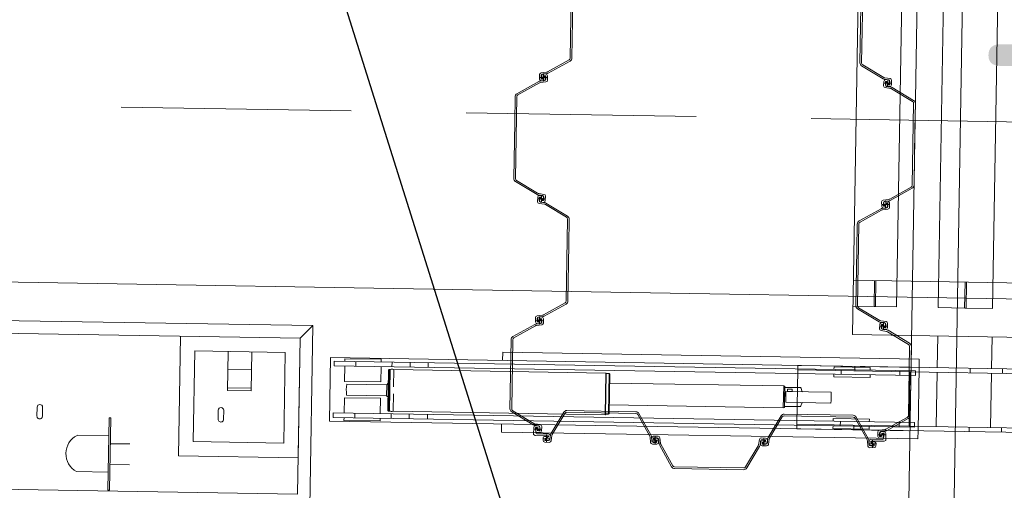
# Model space of a CAD drawing. Header units: metres. Extents: x 239845 to 242720, y 580286 to 584200.
# Tile 50 of 113: x 240088.25 to 240093.69, y 583728.94 to 583731.54. Entities that reach past the tile are written whole.
import ezdxf

# ---------------------------------------------------------------- set-up
doc = ezdxf.new("R2010")
doc.units = ezdxf.units.M
doc.linetypes.add('DASHED', pattern=[19.05, 12.7, -6.35])
for name, color, linetype, lineweight in [('GEO_kant verharding', 8, 'Continuous', 0), ('Ondergrond Meerstad Kunstwerken', 1, 'Continuous', 0), ('T-WE-GR-MAAIVELD-G', 3, 'DASHED', 0), ('X-XX-AL-T35-ORIENTATIE', 50, 'Continuous', 35)]:
    doc.layers.add(name, color=color, linetype=linetype, lineweight=lineweight)
doc.layers.add('Meerstad  taludlijn-bodem', color=8, linetype='Continuous')
doc.styles.add('NLCS-ISO', font='NLCS-ISO.ttf')

msp = doc.modelspace()

# ---------------------------------------------------------------- linework, layer by layer
at = {"layer": 'Ondergrond Meerstad Kunstwerken'}
for p, q in [((240091.1346, 583730.5285), (240091.1353, 583730.5685)), ((240091.1346, 583730.5285), (240091.1353, 583730.5685)), ((240091.1549, 583730.5482), (240091.1149, 583730.5489)), ((240091.1149, 583730.5489), (240091.1549, 583730.5482)), ((240093.0147, 583730.5173), (240093.0547, 583730.5166)), ((240093.0547, 583730.5166), (240093.0147, 583730.5173)), ((240093.0344, 583730.4969), (240093.035, 583730.5369)), ((240093.0344, 583730.4969), (240093.035, 583730.5369)), ((240100.0067, 583729.9808), (240092.8577, 583730.0998)), ((240092.974, 583730.0979), (240092.9716, 583729.9544)), ((240092.9815, 583730.0978), (240092.9791, 583729.9543)), ((240093.4734, 583730.0896), (240093.471, 583729.9461)), ((240093.4819, 583730.0894), (240093.4795, 583729.9459)), ((240093.0953, 583729.9523), (240092.8553, 583729.9563)), ((240092.9716, 583729.9544), (240092.9791, 583729.9543)), ((240093.4715, 583729.9461), (240093.3253, 583729.9485)), ((240093.4715, 583729.9461), (240093.479, 583729.946)), ((240093.479, 583729.946), (240093.6252, 583729.9435)), ((240087.8734, 583729.8827), (240089.8732, 583729.8495)), ((240089.802, 583729.7806), (240089.8732, 583729.8495)), ((240089.8732, 583729.8495), (240089.8565, 583728.8496)), ((240091.1038, 583729.879), (240091.1438, 583729.8783)), ((240091.1235, 583729.8586), (240091.1241, 583729.8986)), ((240093.0435, 583729.8467), (240093.0036, 583729.8473)), ((240093.0232, 583729.827), (240093.0239, 583729.867)), ((240087.9423, 583729.8116), (240089.802, 583729.7806)), ((240100.0017, 583729.6809), (240092.8527, 583729.7999)), ((240093.3227, 583729.792), (240093.3198, 583729.6175)), ((240089.1421, 583729.7916), (240089.1311, 583729.1317)), ((240089.802, 583729.7806), (240089.7877, 583728.9207)), ((240089.791, 583729.1207), (240089.802, 583729.7806)), ((240093.6226, 583729.787), (240093.6197, 583729.6126)), ((240089.2207, 583729.7103), (240089.2124, 583729.2104)), ((240089.7207, 583729.702), (240089.2207, 583729.7103)), ((240089.4057, 583729.7072), (240089.4021, 583729.4922)), ((240089.5357, 583729.705), (240089.5321, 583729.4901)), ((240089.7124, 583729.202), (240089.7207, 583729.702)), ((240090.9209, 583729.7025), (240090.9201, 583729.6575)), ((240090.9209, 583729.7025), (240093.2205, 583729.6642)), ((240089.9644, 583729.3234), (240089.9702, 583729.6733)), ((240093.2198, 583729.6192), (240089.9702, 583729.6733)), ((240089.9895, 583729.628), (240089.9899, 583729.653)), ((240093.1995, 583729.5995), (240089.9899, 583729.653)), ((240090.0501, 583729.667), (240090.0499, 583729.652)), ((240090.0501, 583729.667), (240090.2501, 583729.6636)), ((240090.1095, 583729.626), (240090.1099, 583729.651)), ((240090.2501, 583729.6636), (240090.2499, 583729.6486)), ((240090.3094, 583729.6227), (240090.3099, 583729.6476)), ((240090.4094, 583729.621), (240090.4098, 583729.646)), ((240090.5094, 583729.6193), (240090.5098, 583729.6443)), ((240092.55, 583729.6304), (240092.5496, 583729.6054)), ((240093.1697, 583729.62), (240092.55, 583729.6304)), ((240093.2205, 583729.6642), (240093.2198, 583729.6192)), ((240089.4041, 583729.6072), (240089.534, 583729.6051)), ((240093.199, 583729.5746), (240089.9895, 583729.628)), ((240090.0495, 583729.627), (240090.0481, 583729.542)), ((240090.2494, 583729.6236), (240090.248, 583729.5387)), ((240090.2901, 583729.6047), (240090.2864, 583729.3813)), ((240090.2869, 583729.408), (240090.2897, 583729.578)), ((240090.2932, 583729.6077), (240090.2894, 583729.3782)), ((240090.2901, 583729.6047), (240090.2932, 583729.6077)), ((240090.2932, 583729.6077), (240090.2992, 583729.6076)), ((240090.2992, 583729.6076), (240090.2954, 583729.3781)), ((240090.32, 583729.6075), (240090.3184, 583729.5125)), ((240090.32, 583729.6075), (240091.49, 583729.588)), ((240091.49, 583729.588), (240091.4862, 583729.358)), ((240091.492, 583729.586), (240091.4882, 583729.36)), ((240091.49, 583729.588), (240091.492, 583729.586)), ((240091.492, 583729.5852), (240091.4918, 583729.577)), ((240091.509, 583729.5849), (240091.492, 583729.5852)), ((240091.5052, 583729.3605), (240091.509, 583729.5849)), ((240091.509, 583729.5849), (240091.5119, 583729.5819)), ((240091.5101, 583729.4726), (240091.5119, 583729.5819)), ((240092.5496, 583729.6054), (240092.5446, 583729.3054)), ((240093.1692, 583729.595), (240092.5496, 583729.6054)), ((240092.7491, 583729.582), (240092.7489, 583729.567)), ((240092.7498, 583729.622), (240092.7495, 583729.607)), ((240092.7498, 583729.622), (240092.9497, 583729.6187)), ((240092.7891, 583729.5814), (240092.7895, 583729.6064)), ((240092.8642, 583729.6001), (240092.8646, 583729.6251)), ((240092.9491, 583729.5787), (240092.9488, 583729.5637)), ((240092.9497, 583729.6187), (240092.9495, 583729.6037)), ((240093.1137, 583729.576), (240093.1141, 583729.601)), ((240093.1692, 583729.595), (240093.1643, 583729.2951)), ((240093.1692, 583729.595), (240095.639, 583729.5539)), ((240093.1697, 583729.62), (240095.6394, 583729.5789)), ((240093.199, 583729.5746), (240093.1995, 583729.5995)), ((240093.214, 583729.2693), (240093.2198, 583729.6192)), ((240093.3194, 583729.5926), (240093.3144, 583729.2926)), ((240093.5015, 583729.5895), (240093.5019, 583729.6145)), ((240093.6193, 583729.5876), (240093.6143, 583729.2876)), ((240093.6799, 583729.5865), (240093.6803, 583729.6115)), ((240090.0481, 583729.542), (240090.248, 583729.5387)), ((240090.0598, 583729.5268), (240090.2805, 583729.5231)), ((240090.2795, 583729.4631), (240090.2805, 583729.5231)), ((240090.2805, 583729.5231), (240090.2889, 583729.5313)), ((240091.5111, 583729.5326), (240092.472, 583729.5166)), ((240092.7489, 583729.567), (240092.9488, 583729.5637)), ((240089.4021, 583729.4922), (240089.5321, 583729.4901)), ((240089.4024, 583729.5072), (240089.5324, 583729.5051)), ((240090.2795, 583729.4631), (240090.0588, 583729.4668)), ((240090.2887, 583729.518), (240090.2879, 583729.468)), ((240090.3177, 583729.4724), (240090.3162, 583729.3775)), ((240091.5101, 583729.4726), (240091.5083, 583729.3634)), ((240092.472, 583729.5166), (240092.47, 583729.3967)), ((240092.472, 583729.5166), (240092.4779, 583729.5149)), ((240092.4779, 583729.5149), (240092.476, 583729.3982)), ((240092.477, 583729.4566), (240092.4778, 583729.509)), ((240092.4778, 583729.509), (240092.5641, 583729.5076)), ((240092.4778, 583729.509), (240092.4828, 583729.509)), ((240092.4845, 583729.4864), (240092.4835, 583729.4264)), ((240092.4845, 583729.4864), (240092.7335, 583729.4823)), ((240092.4929, 583729.4863), (240092.4931, 583729.4995)), ((240092.5193, 583729.4859), (240092.4929, 583729.4863)), ((240092.4931, 583729.4995), (240092.5195, 583729.4991)), ((240092.5195, 583729.4991), (240092.5193, 583729.4859)), ((240092.5688, 583729.5039), (240092.5729, 583729.4886)), ((240090.0451, 583729.367), (240090.0466, 583729.452)), ((240090.0466, 583729.452), (240090.2465, 583729.4487)), ((240090.2451, 583729.3637), (240090.2465, 583729.4487)), ((240090.2795, 583729.4631), (240090.2876, 583729.4547)), ((240092.47, 583729.3967), (240091.5091, 583729.4127)), ((240092.477, 583729.4566), (240092.4761, 583729.4041)), ((240092.4835, 583729.4264), (240092.7325, 583729.4223)), ((240092.5672, 583729.4062), (240092.5717, 583729.4213)), ((240088.3496, 583729.3497), (240088.3505, 583729.3997)), ((240088.3805, 583729.3992), (240088.3796, 583729.3492)), ((240089.3503, 583729.3831), (240089.3495, 583729.3331)), ((240089.3795, 583729.3326), (240089.3803, 583729.3826)), ((240089.9847, 583729.343), (240089.9852, 583729.368)), ((240093.1947, 583729.3146), (240089.9852, 583729.368)), ((240090.1047, 583729.341), (240090.1051, 583729.366)), ((240090.2864, 583729.3813), (240090.2894, 583729.3782)), ((240090.2894, 583729.3782), (240090.2954, 583729.3781)), ((240090.3047, 583729.3377), (240090.3051, 583729.3627)), ((240090.3162, 583729.3775), (240091.4862, 583729.358)), ((240090.4047, 583729.336), (240090.4051, 583729.361)), ((240090.5047, 583729.3344), (240090.5051, 583729.3594)), ((240091.4882, 583729.36), (240091.4862, 583729.358)), ((240091.4882, 583729.3607), (240091.4884, 583729.369)), ((240091.5052, 583729.3605), (240091.4882, 583729.3607)), ((240091.5052, 583729.3605), (240091.5083, 583729.3634)), ((240092.47, 583729.3967), (240092.476, 583729.3982)), ((240092.4761, 583729.4041), (240092.5623, 583729.4026)), ((240092.4761, 583729.4041), (240092.4811, 583729.404)), ((240088.7474, 583729.3414), (240088.7407, 583728.9415)), ((240088.7474, 583729.3414), (240088.7574, 583729.3413)), ((240088.7574, 583729.3413), (240088.7507, 583728.9413)), ((240095.6336, 583729.229), (240089.9644, 583729.3234)), ((240093.1943, 583729.2896), (240089.9847, 583729.343)), ((240090.0445, 583729.327), (240090.0447, 583729.342)), ((240090.0445, 583729.327), (240090.2445, 583729.3237)), ((240090.2445, 583729.3237), (240090.2447, 583729.3387)), ((240090.9143, 583729.3075), (240090.9136, 583729.2625)), ((240092.5446, 583729.3054), (240092.5442, 583729.2804)), ((240093.1643, 583729.2951), (240092.5446, 583729.3054)), ((240092.7448, 583729.3221), (240092.745, 583729.3371)), ((240092.745, 583729.3371), (240092.945, 583729.3337)), ((240092.7848, 583729.3214), (240092.7844, 583729.2964)), ((240092.9447, 583729.3187), (240092.945, 583729.3337)), ((240093.1089, 583729.291), (240093.1093, 583729.316)), ((240093.1943, 583729.2896), (240093.1947, 583729.3146)), ((240093.2132, 583729.2243), (240090.9136, 583729.2625)), ((240091.0938, 583729.2791), (240091.1338, 583729.2784)), ((240091.114, 583729.2887), (240091.1136, 583729.2687)), ((240093.1638, 583729.2701), (240092.5442, 583729.2804)), ((240092.7441, 583729.2821), (240092.7444, 583729.2971)), ((240092.7441, 583729.2821), (240092.9441, 583729.2788)), ((240092.8588, 583729.2752), (240092.8592, 583729.3002)), ((240092.9441, 583729.2788), (240092.9443, 583729.2938)), ((240093.0137, 583729.2571), (240093.0134, 583729.2371)), ((240093.1643, 583729.2951), (240095.634, 583729.254)), ((240093.214, 583729.2693), (240093.2132, 583729.2243)), ((240093.4961, 583729.2646), (240093.4965, 583729.2896)), ((240093.6745, 583729.2616), (240093.6749, 583729.2866)), ((240088.5706, 583729.2444), (240088.7457, 583729.2414)), ((240088.8621, 583729.1967), (240088.755, 583729.1984)), ((240089.2124, 583729.2104), (240089.7124, 583729.202)), ((240091.183, 583729.2276), (240091.143, 583729.2282)), ((240091.1633, 583729.2479), (240091.1626, 583729.2079)), ((240091.7429, 583729.2183), (240091.7829, 583729.2176)), ((240091.7632, 583729.2379), (240091.7626, 583729.1979)), ((240092.3428, 583729.2083), (240092.3828, 583729.2076)), ((240092.3631, 583729.2279), (240092.3625, 583729.1879)), ((240092.9427, 583729.1983), (240092.9827, 583729.1976)), ((240092.9631, 583729.2179), (240092.9624, 583729.178)), ((240093.0336, 583729.2468), (240092.9936, 583729.2474)), ((240089.1311, 583729.1317), (240089.791, 583729.1207)), ((240088.5673, 583729.0444), (240088.7424, 583729.0415)), ((240088.8602, 583729.0824), (240088.7531, 583729.0842)), ((240089.7877, 583728.9207), (240087.9279, 583728.9517)), ((240088.7407, 583728.9415), (240088.7507, 583728.9413))]:
    msp.add_line(p, q, dxfattribs=at)
for points in [[(240091.2858, 583730.296), (240091.2806, 583729.9859, -0.267952), (240091.2703, 583729.9687), (240091.1489, 583729.9013, -0.098767), (240091.143, 583729.8994), (240091.1186, 583729.8966, 0.376691), (240091.1115, 583729.8888), (240091.1112, 583729.8733, 0.662468), (240091.1179, 583729.8703), (240091.1305, 583729.882, -0.662497), (240091.1338, 583729.8806), (240091.1336, 583729.8675, -0.414208), (240091.1255, 583729.8596), (240091.1122, 583729.8598, -0.405284), (240091.1023, 583729.8697), (240091.102, 583729.8939, -0.38547), (240091.1109, 583729.904), (240091.1404, 583729.9074, 0.098716), (240091.1464, 583729.9093), (240091.2647, 583729.975, 0.267896), (240091.2709, 583729.9853), (240091.2784, 583730.4371, 0.267896), (240091.2726, 583730.4476), (240091.1565, 583730.5172, 0.098716), (240091.1506, 583730.5193), (240091.1212, 583730.5236, -0.38547), (240091.1127, 583730.534), (240091.1138, 583730.5582, -0.405284), (240091.124, 583730.5677), (240091.1373, 583730.5675, -0.414208), (240091.1451, 583730.5594), (240091.1449, 583730.5463, -0.662497), (240091.1415, 583730.5449), (240091.1294, 583730.5571, 0.662468), (240091.1225, 583730.5543), (240091.1223, 583730.5388, 0.376691), (240091.1291, 583730.5307), (240091.1534, 583730.5271, -0.098767), (240091.1593, 583730.525), (240091.2784, 583730.4536, -0.267952), (240091.2881, 583730.4361)], [(240092.8756, 583730.2695), (240092.8704, 583729.9594, 0.267952), (240092.8801, 583729.9419), (240092.9992, 583729.8705, 0.098767), (240093.0051, 583729.8684), (240093.0294, 583729.8648, -0.376691), (240093.0362, 583729.8568), (240093.036, 583729.8413, -0.662468), (240093.0291, 583729.8385), (240093.017, 583729.8506, 0.662497), (240093.0136, 583729.8493), (240093.0134, 583729.8362, 0.414208), (240093.0212, 583729.8281), (240093.0345, 583729.8278, 0.405284), (240093.0447, 583729.8374), (240093.0458, 583729.8616, 0.38547), (240093.0373, 583729.872), (240093.0079, 583729.8763, -0.098716), (240093.002, 583729.8784), (240092.8859, 583729.948, -0.267896), (240092.8801, 583729.9585), (240092.8876, 583730.4103, -0.267896), (240092.8938, 583730.4206), (240093.0121, 583730.4863, -0.098716), (240093.0181, 583730.4882), (240093.0476, 583730.4915, 0.38547), (240093.0565, 583730.5016), (240093.0561, 583730.5259, 0.405284), (240093.0463, 583730.5357), (240093.033, 583730.536, 0.414208), (240093.0249, 583730.5281), (240093.0247, 583730.515, 0.662497), (240093.028, 583730.5135), (240093.0406, 583730.5253, -0.662468), (240093.0473, 583730.5223), (240093.047, 583730.5067, -0.376691), (240093.0399, 583730.4989), (240093.0155, 583730.4962, 0.098767), (240093.0096, 583730.4942), (240092.8882, 583730.4268, 0.267952), (240092.8779, 583730.4097)], [(240091.1171, 583729.8752), (240091.1296, 583729.887, -0.662468), (240091.1364, 583729.884), (240091.1361, 583729.8685, -0.376691), (240091.129, 583729.8606), (240091.1046, 583729.8579, 0.098767), (240091.0986, 583729.856), (240090.9773, 583729.7886, 0.267952), (240090.967, 583729.7714), (240090.9606, 583729.3911, 0.267952), (240090.9704, 583729.3736), (240091.0894, 583729.3022, 0.098767), (240091.0953, 583729.3001), (240091.1196, 583729.2965, -0.376691), (240091.1265, 583729.2885), (240091.1262, 583729.273, -0.662468), (240091.1194, 583729.2702), (240091.1073, 583729.2823, 0.662497), (240091.1038, 583729.281), (240091.1036, 583729.2679, 0.414208), (240091.1115, 583729.2598), (240091.1248, 583729.2595, 0.405284), (240091.1349, 583729.2691), (240091.1361, 583729.2933, 0.38547), (240091.1276, 583729.3037), (240091.0981, 583729.308, -0.098716), (240091.0922, 583729.3101), (240090.9762, 583729.3797, -0.267896), (240090.9703, 583729.3902), (240090.9767, 583729.772, -0.267896), (240090.9829, 583729.7823), (240091.1012, 583729.848, -0.098716), (240091.1072, 583729.8499), (240091.1367, 583729.8533, 0.38547), (240091.1456, 583729.8633), (240091.1452, 583729.8876, 0.405284), (240091.1354, 583729.8974), (240091.1221, 583729.8977, 0.414208), (240091.114, 583729.8898), (240091.1138, 583729.8767, 0.662497)], [(240093.0301, 583729.8434), (240093.018, 583729.8555, 0.662468), (240093.0111, 583729.8528), (240093.0109, 583729.8373, 0.376691), (240093.0177, 583729.8292), (240093.042, 583729.8256, -0.098767), (240093.0479, 583729.8235), (240093.167, 583729.7521, -0.267952), (240093.1767, 583729.7346), (240093.1704, 583729.3543, -0.267952), (240093.1601, 583729.3372), (240093.0387, 583729.2698, -0.098767), (240093.0327, 583729.2679), (240093.0083, 583729.2651, 0.376691), (240093.0012, 583729.2573), (240093.001, 583729.2418, 0.662468), (240093.0077, 583729.2388), (240093.0202, 583729.2505, -0.662497), (240093.0236, 583729.249), (240093.0234, 583729.2359, -0.414208), (240093.0152, 583729.2281), (240093.0019, 583729.2283, -0.405284), (240092.9921, 583729.2381), (240092.9918, 583729.2624, -0.38547), (240093.0006, 583729.2725), (240093.0302, 583729.2758, 0.098716), (240093.0362, 583729.2777), (240093.1545, 583729.3435, 0.267896), (240093.1607, 583729.3538), (240093.167, 583729.7355, 0.267896), (240093.1612, 583729.746), (240093.0451, 583729.8156, 0.098716), (240093.0392, 583729.8177), (240093.0098, 583729.8221, -0.38547), (240093.0013, 583729.8324), (240093.0024, 583729.8567, -0.405284), (240093.0126, 583729.8662), (240093.0259, 583729.866, -0.414208), (240093.0337, 583729.8578), (240093.0335, 583729.8448, -0.662497)], [(240091.7595, 583729.2246), (240091.7712, 583729.2121, -0.662468), (240091.7682, 583729.2053), (240091.7527, 583729.2056, -0.376691), (240091.7449, 583729.2127), (240091.7421, 583729.2371, 0.098767), (240091.7402, 583729.2431), (240091.6728, 583729.3644, 0.267952), (240091.6557, 583729.3747), (240091.2754, 583729.3811, 0.267952), (240091.2579, 583729.3714), (240091.1865, 583729.2523, 0.098767), (240091.1844, 583729.2464), (240091.1808, 583729.2221, -0.376691), (240091.1727, 583729.2152), (240091.1572, 583729.2155, -0.662468), (240091.1545, 583729.2223), (240091.1666, 583729.2345, 0.662497), (240091.1652, 583729.2379), (240091.1521, 583729.2381, 0.414208), (240091.144, 583729.2302), (240091.1438, 583729.2169, 0.405284), (240091.1533, 583729.2068), (240091.1775, 583729.2056, 0.38547), (240091.1879, 583729.2142), (240091.1922, 583729.2436, -0.098716), (240091.1944, 583729.2495), (240091.264, 583729.3655, -0.267896), (240091.2745, 583729.3714), (240091.6562, 583729.365, -0.267896), (240091.6665, 583729.3588), (240091.7322, 583729.2405, -0.098716), (240091.7342, 583729.2346), (240091.7375, 583729.205, 0.38547), (240091.7476, 583729.1961), (240091.7718, 583729.1965, 0.405284), (240091.7817, 583729.2063), (240091.7819, 583729.2196, 0.414208), (240091.7741, 583729.2277), (240091.761, 583729.228, 0.662497)], [(240092.3664, 583729.2145), (240092.3543, 583729.2024, 0.662468), (240092.357, 583729.1955), (240092.3726, 583729.1953, 0.376691), (240092.3806, 583729.2021), (240092.3842, 583729.2264, -0.098767), (240092.3863, 583729.2323), (240092.4577, 583729.3514, -0.267952), (240092.4752, 583729.3611), (240092.8555, 583729.3548, -0.267952), (240092.8726, 583729.3445), (240092.94, 583729.2231, -0.098767), (240092.942, 583729.2171), (240092.9447, 583729.1927, 0.376691), (240092.9525, 583729.1856), (240092.9681, 583729.1854, 0.662468), (240092.9711, 583729.1921), (240092.9593, 583729.2046, -0.662497), (240092.9608, 583729.208), (240092.9739, 583729.2078, -0.414208), (240092.9818, 583729.1996), (240092.9815, 583729.1863, -0.405284), (240092.9717, 583729.1765), (240092.9474, 583729.1762, -0.38547), (240092.9373, 583729.185), (240092.934, 583729.2146, 0.098716), (240092.9321, 583729.2205), (240092.8664, 583729.3389, 0.267896), (240092.8561, 583729.345), (240092.4743, 583729.3514, 0.267896), (240092.4638, 583729.3456), (240092.3942, 583729.2295, 0.098716), (240092.3921, 583729.2236), (240092.3877, 583729.1942, -0.38547), (240092.3774, 583729.1857), (240092.3531, 583729.1868, -0.405284), (240092.3436, 583729.197), (240092.3438, 583729.2103, -0.414208), (240092.352, 583729.2181), (240092.3651, 583729.2179, -0.662497)], [(240091.1609, 583729.2244), (240091.1719, 583729.2355, 0.639734), (240091.1693, 583729.2423), (240091.1002, 583729.2434), (240091.0913, 583729.2486), (240091.0919, 583729.2871, -0.414133), (240091.1021, 583729.2969), (240091.1153, 583729.2967, -0.376437), (240091.1251, 583729.2878), (240091.1267, 583729.2734, -0.719323), (240091.1224, 583729.2714), (240091.1077, 583729.2869, 0.697621), (240091.1017, 583729.2843), (240091.103, 583729.259, 0.394276), (240091.1089, 583729.2533), (240091.1734, 583729.2522, -0.414132), (240091.1832, 583729.2421), (240091.183, 583729.2281, -0.414132), (240091.1728, 583729.2182), (240091.1608, 583729.2184)], [(240092.9647, 583729.1944), (240092.954, 583729.2058, -0.639734), (240092.9569, 583729.2126), (240093.026, 583729.2114), (240093.035, 583729.2162), (240093.0357, 583729.2547, 0.414133), (240093.0259, 583729.2649), (240093.0126, 583729.2651, 0.376437), (240093.0026, 583729.2566), (240093.0005, 583729.2422, 0.719323), (240093.0047, 583729.2401), (240093.0199, 583729.2551, -0.697621), (240093.0259, 583729.2523), (240093.0237, 583729.227, -0.394276), (240093.0176, 583729.2215), (240092.9531, 583729.2226, 0.414132), (240092.943, 583729.2128), (240092.9427, 583729.1988, 0.414132), (240092.9526, 583729.1886), (240092.9646, 583729.1884)], [(240091.7663, 583729.2113), (240091.7546, 583729.2238, -0.662468), (240091.7575, 583729.2305), (240091.7731, 583729.2303, -0.376691), (240091.7809, 583729.2232), (240091.7837, 583729.1987, 0.098767), (240091.7856, 583729.1928), (240091.853, 583729.0714, 0.267952), (240091.8701, 583729.0611), (240092.2504, 583729.0548, 0.267952), (240092.2679, 583729.0645), (240092.3393, 583729.1836, 0.098767), (240092.3414, 583729.1895), (240092.345, 583729.2138, -0.376691), (240092.353, 583729.2206), (240092.3686, 583729.2203, -0.662468), (240092.3713, 583729.2135), (240092.3592, 583729.2014, 0.662497), (240092.3606, 583729.198), (240092.3736, 583729.1978, 0.414208), (240092.3818, 583729.2056), (240092.382, 583729.2189, 0.405284), (240092.3725, 583729.2291), (240092.3482, 583729.2302, 0.38547), (240092.3379, 583729.2217), (240092.3335, 583729.1923, -0.098716), (240092.3314, 583729.1864), (240092.2618, 583729.0703, -0.267896), (240092.2513, 583729.0645), (240091.8695, 583729.0708, -0.267896), (240091.8593, 583729.077), (240091.7935, 583729.1953, -0.098716), (240091.7916, 583729.2013), (240091.7883, 583729.2308, 0.38547), (240091.7782, 583729.2397), (240091.7539, 583729.2394, 0.405284), (240091.7441, 583729.2295), (240091.7439, 583729.2162, 0.414208), (240091.7517, 583729.2081), (240091.7648, 583729.2079, 0.662497)]]:
    msp.add_lwpolyline(points, format="xyb", close=True, dxfattribs=at)
for centre, radius, start, end in [((240090.3094, 583729.5657), 0.0431, 75.8108, 103.6636), ((240090.2883, 583729.493), 0.231, 171.5843, 186.5084), ((240092.564, 583729.5026), 0.005, 14.8754, 89.0463), ((240092.5777, 583729.4899), 0.005, 194.8754, 269.0463), ((240092.504, 583729.4561), 0.231, 351.5843, 6.5084), ((240088.3655, 583729.3995), 0.015, 359.0464, 179.0464), ((240092.5765, 583729.4199), 0.005, 89.0463, 163.2173), ((240089.3653, 583729.3828), 0.015, 359.0464, 179.0464), ((240090.307, 583729.4196), 0.0431, 254.4291, 282.2819), ((240092.5624, 583729.4076), 0.005, 269.0463, 343.2173), ((240088.3646, 583729.3495), 0.015, 179.0464, 359.0464), ((240089.3645, 583729.3328), 0.015, 179.0464, 359.0464), ((240088.6225, 583729.1435), 0.1134, 117.2136, 240.8791)]:
    msp.add_arc(centre, radius, start, end, dxfattribs=at)
at = {"layer": 'T-WE-GR-MAAIVELD-G', "ltscale": 0.1, "flags": 128}
msp.add_lwpolyline([(240075.4811, 583731.2767), (240176.2854, 583729.5987)], dxfattribs=at)

# ---------------------------------------------------------------- next in the draw order: texts
at = {"layer": 'X-XX-AL-T35-ORIENTATIE', "insert": (240085.7189, 583733.0543), "char_height": 1.25, "width": 12.009319, "attachment_point": 1, "rotation": 358.9568, "style": 'NLCS-ISO', "bg_fill": 3, "box_fill_scale": 1, "bg_fill_color": 256, "bg_fill_transparency": 0}
msp.add_mtext('Vossenburglaan', dxfattribs=at)

# ---------------------------------------------------------------- next in the draw order: linework, layer by layer
at = {"layer": 'GEO_kant verharding', "flags": 128}
msp.add_lwpolyline([(240100.3524, 583729.8869), (240078.6217, 583730.2486), (240075.619, 583729.2577), (240068.9405, 583729.2759, 0.382579), (240064.8897, 583723.9711), (240066.2561, 583706.632), (240061.2334, 583706.7233), (240059.8095, 583724.7918, 0.338435), (240055.7536, 583729.312), (239969.0204, 583729.5489, -0.032582), (239936.2168, 583731.7788), (239929.9636, 583732.6155)], format="xyb", dxfattribs=at)
at = {"layer": 'Meerstad  taludlijn-bodem', "flags": 128}
msp.add_lwpolyline([(239985.662, 583952.9193), (240001.721, 583954.0905), (240025.57, 583954.0967), (240027.5258, 583954.0643), (240029.4786, 583953.9519), (240031.4251, 583953.7598), (240033.3622, 583953.4883), (240033.378, 583953.4857), (240034.3134, 583953.2744), (240035.2279, 583952.9859), (240036.1152, 583952.6221), (240036.9691, 583952.1858), (240037.7836, 583951.7523), (240038.5532, 583951.3412), (240039.2724, 583950.9074), (240039.9363, 583950.5064), (240040.5402, 583950.05), (240041.08, 583949.5462), (240042.1456, 583948.2954), (240080.7633, 583883.0865), (240084.871, 583748.0597), (240093.2991, 583721.2988), (240093.2324, 583717.3537)], dxfattribs=at)
at = {"layer": 'Ondergrond Meerstad Kunstwerken'}
for p, q in [((240093.0953, 583729.9523), (240093.1269, 583731.8501)), ((240092.8527, 583729.7999), (240092.8846, 583731.7121)), ((240093.3253, 583729.9485), (240093.3545, 583731.7043)), ((240093.6252, 583729.9435), (240093.6545, 583731.6993)), ((240091.1661, 583731.2181), (240091.1261, 583731.2188)), ((240091.1261, 583731.2188), (240091.1661, 583731.2181)), ((240091.1458, 583731.1985), (240091.1464, 583731.2385)), ((240091.1458, 583731.1985), (240091.1464, 583731.2385)), ((240093.0455, 583731.1668), (240093.0462, 583731.2068)), ((240093.0259, 583731.1872), (240093.0658, 583731.1865)), ((240093.0658, 583731.1865), (240093.0259, 583731.1872))]:
    msp.add_line(p, q, dxfattribs=at)
msp.add_lwpolyline([(240093.0708, 583717.357), (240092.9708, 583717.3587), (240093.2696, 583735.3093), (240093.3696, 583735.3076), (240093.5121, 583734.8551), (240093.2257, 583717.6545)], close=True, dxfattribs=at)
for points in [[(240091.3081, 583731.6358), (240091.3029, 583731.3257, -0.267952), (240091.2926, 583731.3085), (240091.1712, 583731.2411, -0.098767), (240091.1653, 583731.2392), (240091.1409, 583731.2365, 0.376691), (240091.1338, 583731.2286), (240091.1335, 583731.2131, 0.662468), (240091.1402, 583731.2101), (240091.1528, 583731.2219, -0.662497), (240091.1561, 583731.2204), (240091.1559, 583731.2073, -0.414208), (240091.1478, 583731.1994), (240091.1345, 583731.1996, -0.405284), (240091.1246, 583731.2095), (240091.1243, 583731.2338, -0.38547), (240091.1332, 583731.2438), (240091.1627, 583731.2472, 0.098716), (240091.1687, 583731.2491), (240091.287, 583731.3148, 0.267896), (240091.2932, 583731.3251), (240091.3007, 583731.7769, 0.267896)], [(240092.8979, 583731.6094), (240092.8927, 583731.2992, 0.267952), (240092.9024, 583731.2817), (240093.0215, 583731.2103, 0.098767), (240093.0274, 583731.2082), (240093.0517, 583731.2046, -0.376691), (240093.0585, 583731.1966), (240093.0583, 583731.1811, -0.662468), (240093.0514, 583731.1783), (240093.0393, 583731.1905, 0.662497), (240093.0359, 583731.1891), (240093.0357, 583731.176, 0.414208), (240093.0435, 583731.1679), (240093.0568, 583731.1676, 0.405284), (240093.067, 583731.1772), (240093.0681, 583731.2014, 0.38547), (240093.0596, 583731.2118), (240093.0302, 583731.2161, -0.098716), (240093.0243, 583731.2182), (240092.9082, 583731.2878, -0.267896), (240092.9024, 583731.2983), (240092.9099, 583731.7501, -0.267896)]]:
    msp.add_lwpolyline(points, format="xyb", dxfattribs=at)
for points in [[(240090.9869, 583730.9711), (240090.9818, 583730.6609, 0.267952), (240090.9915, 583730.6435), (240091.1106, 583730.5721, 0.098767), (240091.1165, 583730.5699), (240091.1408, 583730.5664, -0.376691), (240091.1476, 583730.5583), (240091.1473, 583730.5428, -0.662468), (240091.1405, 583730.54), (240091.1284, 583730.5522, 0.662497), (240091.125, 583730.5508), (240091.1248, 583730.5377, 0.414208), (240091.1326, 583730.5296), (240091.1459, 583730.5294, 0.405284), (240091.1561, 583730.5389), (240091.1572, 583730.5631, 0.38547), (240091.1487, 583730.5735), (240091.1193, 583730.5778, -0.098716), (240091.1134, 583730.5799), (240090.9973, 583730.6495, -0.267896), (240090.9915, 583730.66), (240090.999, 583731.1118, -0.267896), (240091.0052, 583731.1221), (240091.1235, 583731.1878, -0.098716), (240091.1295, 583731.1897), (240091.159, 583731.1931, 0.38547), (240091.1679, 583731.2032), (240091.1675, 583731.2274, 0.405284), (240091.1577, 583731.2373), (240091.1444, 583731.2375, 0.414208), (240091.1363, 583731.2296), (240091.1361, 583731.2165, 0.662497), (240091.1394, 583731.2151), (240091.1519, 583731.2268, -0.662468), (240091.1587, 583731.2238), (240091.1584, 583731.2083, -0.376691), (240091.1513, 583731.2005), (240091.1269, 583731.1977, 0.098767), (240091.1209, 583731.1958), (240090.9996, 583731.1284, 0.267952), (240090.9893, 583731.1112)], [(240093.1967, 583730.9343), (240093.1915, 583730.6242, -0.267952), (240093.1812, 583730.607), (240093.0598, 583730.5396, -0.098767), (240093.0539, 583730.5377), (240093.0295, 583730.5349, 0.376691), (240093.0224, 583730.5271), (240093.0221, 583730.5116, 0.662468), (240093.0288, 583730.5086), (240093.0414, 583730.5203, -0.662497), (240093.0447, 583730.5188), (240093.0445, 583730.5058, -0.414208), (240093.0364, 583730.4979), (240093.0231, 583730.4981, -0.405284), (240093.0133, 583730.508), (240093.0129, 583730.5322, -0.38547), (240093.0218, 583730.5423), (240093.0513, 583730.5457, 0.098716), (240093.0573, 583730.5476), (240093.1756, 583730.6133, 0.267896), (240093.1818, 583730.6236), (240093.1893, 583731.0753, 0.267896), (240093.1835, 583731.0858), (240093.0674, 583731.1555, 0.098716), (240093.0615, 583731.1576), (240093.0321, 583731.1619, -0.38547), (240093.0236, 583731.1723), (240093.0247, 583731.1965, -0.405284), (240093.0349, 583731.206), (240093.0482, 583731.2058, -0.414208), (240093.056, 583731.1977), (240093.0558, 583731.1846, -0.662497), (240093.0524, 583731.1832), (240093.0403, 583731.1954, 0.662468), (240093.0334, 583731.1926), (240093.0332, 583731.1771, 0.376691), (240093.04, 583731.169), (240093.0643, 583731.1654, -0.098767), (240093.0702, 583731.1633), (240093.1893, 583731.0919, -0.267952), (240093.199, 583731.0744)]]:
    msp.add_lwpolyline(points, format="xyb", close=True, dxfattribs=at)

doc.saveas('drawing.dxf')
